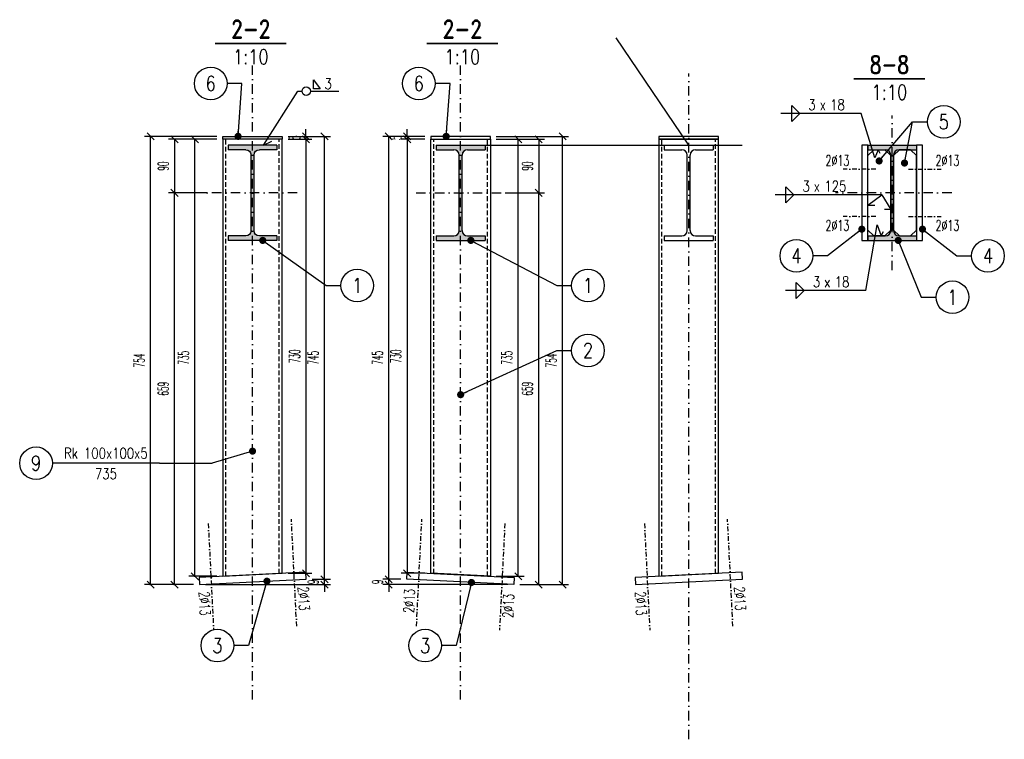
# Model space of a CAD drawing. Header units: millimetres. Extents: x -228255 to 14536, y -140109 to 119945.
# Tile 40 of 123: x -187638 to -185982, y 59141 to 60351. Entities that reach past the tile are written whole.
import ezdxf
from ezdxf.enums import TextEntityAlignment as Align

# ---------------------------------------------------------------- set-up
doc = ezdxf.new("R2010")
doc.units = ezdxf.units.MM
doc.header["$LTSCALE"] = 2.5
for name, pattern in [('DASHDOT', [25.4, 12.7, -6.35, 0, -6.35]), ('DASHDOT2', [12.7, 6.35, -3.175, 0, -3.175]), ('DASHED2', [9.524999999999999, 6.35, -3.175])]:
    doc.linetypes.add(name, pattern=pattern)
for name, color, linetype in [('Gruba', 6, 'Continuous'), ('Laczniki', 30, 'Continuous'), ('Opisy_stal', 7, 'Continuous'), ('Osie', 134, 'DASHDOT'), ('Osie_laczniki', 157, 'DASHDOT2'), ('Osie_stal', 221, 'DASHDOT2'), ('stal', 4, 'Continuous'), ('Stal_nw', 181, 'DASHED2'), ('Stal_przekroj', 1, 'Continuous'), ('Tekst', 31, 'Continuous'), ('Wymiary', 86, 'Continuous')]:
    doc.layers.add(name, color=color, linetype=linetype)
doc.styles.get("Standard").update_dxf_attribs({"font": 'romans.shx', "width": 0.65})
doc.styles.add('style1', font='romand.shx', dxfattribs={"width": 0.8})
doc.styles.add('style3', font='romans.shx', dxfattribs={"width": 0.5})
doc.dimstyles.new('Skala_10', dxfattribs={"dimtxt": 18, "dimasz": 12, "dimexe": 10, "dimexo": 10, "dimgap": 10, "dimtad": 1, "dimdec": 0, "dimdsep": 46, "dimtxsty": 'style3', "dimblk": 'OBLIQUE', "dimcen": 0, "dimdle": 1, "dimclrd": 256, "dimclre": 256, "dimclrt": 31, "dimadec": 1, "dimazin": 0, "dimtfac": 1, "dimtdec": 0, "dimtix": 1, "dimtmove": 2, "dimatfit": 0, "dimldrblk": 'DOT', "dimfxl": 1, "dimtolj": 1, "dimtzin": 0, "dimlwd": -1, "dimlwe": -1, "dimarcsym": 0})
doc.dimstyles.new('Skala_10$7', dxfattribs={"dimscale": 0, "dimtxt": 18, "dimasz": 12, "dimexe": 10, "dimexo": 15, "dimgap": 5, "dimtad": 1, "dimdec": 0, "dimrnd": 0.5, "dimzin": 9, "dimdsep": 46, "dimtxsty": 'Standard', "dimblk1": 'OBLIQUE', "dimblk2": 'OBLIQUE', "dimsah": 1, "dimcen": 10, "dimdle": 10, "dimclrt": 31, "dimadec": 0, "dimazin": 0, "dimtfac": 1, "dimtdec": 0, "dimtmove": 2, "dimatfit": 3, "dimldrblk": 'DOT', "dimfxl": 1, "dimtolj": 1, "dimtzin": 9, "dimarcsym": 0})

# ---------------------------------------------------------------- blocks, each defined once
blk = doc.blocks.new('I160PE')
for p, q in [((-41, 160), (41, 160)), ((-41, 160), (-41, 152.6)), ((-41, 152.6), (-11.5, 152.6)), ((11.5, 152.6), (41, 152.6)), ((41, 160), (41, 152.6)), ((-2.5, 16.4), (-2.5, 143.6)), ((2.5, 16.4), (2.5, 143.6)), ((-41, 7.4), (-11.5, 7.399999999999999)), ((-41, 7.4), (-41, 0)), ((-41, 0), (41, 0)), ((11.5, 7.399999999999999), (41, 7.4)), ((41, 7.4), (41, 0))]:
    blk.add_line(p, q)
for centre, start, end in [((-11.5, 143.6), 0, 90), ((11.5, 143.6), 90, 180), ((-11.5, 16.4), 270, 0), ((11.5, 16.4), 180, 270)]:
    blk.add_arc(centre, 9, start, end)
blk = doc.blocks.new('Pach_obwod_prawa')
at = {"color": 7}
for p, q in [((26.23679999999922, 4.320000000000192), (26.23679999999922, 19.44000000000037)), ((26.23679999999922, 19.44000000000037), (37.75680000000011, 4.320000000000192)), ((0, 2.842170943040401e-14), (7.200000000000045, 2.842170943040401e-14)), ((21.59999999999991, 2.842170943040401e-14), (69.11999999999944, 2.842170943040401e-14)), ((37.75680000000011, 4.320000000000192), (26.23679999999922, 4.320000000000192))]:
    blk.add_line(p, q, dxfattribs=at)
blk.add_circle((14.39999999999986, 2.842170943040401e-14), 7.2, dxfattribs=at)
at = {"color": 31, "width": 0.8}
blk.add_attdef('A', (44.95680000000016, 3.600000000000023), '', height=18, dxfattribs=at)
blk = doc.blocks.new('_Oblique')
at = {"color": 0, "linetype": 'ByBlock', "lineweight": -2}
blk.add_line((-0.5, -0.5), (0.5, 0.5), dxfattribs=at)
blk = doc.blocks.new('Elem_lewy')
at = {"color": 7}
blk.add_line((-2.273736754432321e-13, 5.684341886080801e-14), (-25.00000000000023, 8.526512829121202e-14), dxfattribs=at)
blk.add_circle((-52.50000000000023, 5.684341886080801e-14), 27.5, dxfattribs=at)
at = {"color": 31, "width": 0.8}
blk.add_attdef('22', text='', height=25, dxfattribs=at).set_placement((-52.50000000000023, 5.684341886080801e-14), align=Align.MIDDLE)
blk = doc.blocks.new('Elem_prawy')
at = {"color": 7}
blk.add_line((0, -5.684341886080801e-14), (25, -2.842170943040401e-14), dxfattribs=at)
blk.add_circle((52.5, -5.684341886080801e-14), 27.5, dxfattribs=at)
at = {"color": 31, "width": 0.8}
blk.add_attdef('22', text='', height=25, dxfattribs=at).set_placement((52.5, -5.684341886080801e-14), align=Align.MIDDLE)
blk = doc.blocks.new('*D1159')
at = {"layer": 'Defpoints', "color": 0, "ltscale": 0.5, "transparency": 16777216}
for p in [(-187336.0741650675, 59401.04503669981), (-187156.2987440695, 59410.03380774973), (-187125.8369486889, 59410.03380774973)]:
    blk.add_point(p, dxfattribs=at)
at = {"layer": 'Wymiary', "ltscale": 0.5, "transparency": 16777216}
for p, q in [((-187125.8369486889, 59410.03380774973), (-187125.8369486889, 59422.03380774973)), ((-187326.0741650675, 59401.04503669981), (-187115.8369486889, 59401.04503669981)), ((-187146.2987440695, 59410.03380774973), (-187115.8369486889, 59410.03380774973)), ((-187125.8369486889, 59401.04503669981), (-187125.8369486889, 59410.03380774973)), ((-187125.8369486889, 59401.04503669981), (-187125.8369486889, 59389.04503669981))]:
    blk.add_line(p, q, dxfattribs=at)
at = {"layer": 'Wymiary', "ltscale": 0.5, "transparency": 16777216, "xscale": 12, "yscale": 12, "zscale": 12}
for p, rotation in [((-187125.8369486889, 59410.03380774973), 270), ((-187125.8369486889, 59401.04503669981), 90)]:
    blk.add_blockref('_Oblique', p, dxfattribs=dict(at, rotation=rotation))
at = {"layer": 'Wymiary', "color": 31, "ltscale": 0.5, "transparency": 16777216, "insert": (-187144.8369486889, 59405.53942222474), "char_height": 18, "attachment_point": 5, "rotation": 90, "style": 'style3'}
blk.add_mtext('\\A1;9', dxfattribs=at)
blk = doc.blocks.new('_Dot')
at = {"color": 0, "linetype": 'ByBlock', "lineweight": -2}
blk.add_line((-0.5, 0), (-1, 0), dxfattribs=at)
at = {"color": 0, "linetype": 'ByBlock', "const_width": 0.5}
blk.add_lwpolyline([(-0.25, 0, 1), (0.25, 0, 1)], format="xyb", close=True, dxfattribs=at)
blk = doc.blocks.new('*D1160')
at = {"layer": 'Defpoints', "color": 0, "ltscale": 0.5, "transparency": 16777216}
for p in [(-187196.7857059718, 60155.05930360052), (-187125.8369486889, 60155.05930360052), (-187156.2987440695, 59410.03380774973)]:
    blk.add_point(p, dxfattribs=at)
at = {"layer": 'Wymiary', "ltscale": 0.5, "transparency": 16777216}
for p, q in [((-187186.7857059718, 60155.05930360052), (-187115.8369486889, 60155.05930360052)), ((-187125.8369486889, 59409.03380774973), (-187125.8369486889, 60156.05930360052)), ((-187146.2987440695, 59410.03380774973), (-187115.8369486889, 59410.03380774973))]:
    blk.add_line(p, q, dxfattribs=at)
at = {"layer": 'Wymiary', "ltscale": 0.5, "transparency": 16777216, "xscale": 12, "yscale": 12, "zscale": 12}
for p, rotation in [((-187125.8369486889, 60155.05930360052), 90), ((-187125.8369486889, 59410.03380774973), 270)]:
    blk.add_blockref('_Oblique', p, dxfattribs=dict(at, rotation=rotation))
at = {"layer": 'Wymiary', "color": 31, "ltscale": 0.5, "transparency": 16777216, "insert": (-187144.8369486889, 59782.54655567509), "char_height": 18, "attachment_point": 5, "rotation": 90, "style": 'style3'}
blk.add_mtext('\\A1;745', dxfattribs=at)
blk = doc.blocks.new('*D1161')
at = {"layer": 'Defpoints', "color": 0, "ltscale": 0.5, "transparency": 16777216}
for p in [(-187196.7857059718, 60150.05930360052), (-187196.7857059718, 59420.02445029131), (-187156.9060312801, 59420.02445029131)]:
    blk.add_point(p, dxfattribs=at)
at = {"layer": 'Wymiary', "ltscale": 0.5, "transparency": 16777216}
for p, q in [((-187186.7857059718, 60150.05930360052), (-187146.9060312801, 60150.05930360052)), ((-187156.9060312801, 60151.05930360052), (-187156.9060312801, 59419.02445029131)), ((-187186.7857059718, 59420.02445029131), (-187146.9060312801, 59420.02445029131))]:
    blk.add_line(p, q, dxfattribs=at)
at = {"layer": 'Wymiary', "ltscale": 0.5, "transparency": 16777216, "xscale": 12, "yscale": 12, "zscale": 12}
for p, rotation in [((-187156.9060312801, 60150.05930360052), 90), ((-187156.9060312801, 59420.02445029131), 270)]:
    blk.add_blockref('_Oblique', p, dxfattribs=dict(at, rotation=rotation))
at = {"layer": 'Wymiary', "color": 31, "ltscale": 0.5, "transparency": 16777216, "insert": (-187175.9060312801, 59785.04187694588), "char_height": 18, "attachment_point": 5, "rotation": 90, "style": 'style3'}
blk.add_mtext('\\A1;730', dxfattribs=at)
blk = doc.blocks.new('*D1162')
at = {"layer": 'Defpoints', "color": 0, "ltscale": 0.5, "transparency": 16777216}
for p in [(-187343.7129257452, 60150.05930360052), (-187296.7857059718, 60150.05930360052), (-187296.7857059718, 59415.02445029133)]:
    blk.add_point(p, dxfattribs=at)
at = {"layer": 'Wymiary', "ltscale": 0.5, "transparency": 16777216}
for p, q in [((-187306.7857059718, 60150.05930360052), (-187353.7129257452, 60150.05930360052)), ((-187343.7129257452, 59414.02445029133), (-187343.7129257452, 60151.05930360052)), ((-187306.7857059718, 59415.02445029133), (-187353.7129257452, 59415.02445029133))]:
    blk.add_line(p, q, dxfattribs=at)
at = {"layer": 'Wymiary', "ltscale": 0.5, "transparency": 16777216, "xscale": 12, "yscale": 12, "zscale": 12}
for p, rotation in [((-187343.7129257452, 60150.05930360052), 90), ((-187343.7129257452, 59415.02445029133), 270)]:
    blk.add_blockref('_Oblique', p, dxfattribs=dict(at, rotation=rotation))
at = {"layer": 'Wymiary', "color": 31, "ltscale": 0.5, "transparency": 16777216, "insert": (-187362.7129257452, 59782.54187694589), "char_height": 18, "attachment_point": 5, "rotation": 90, "style": 'style3'}
blk.add_mtext('\\A1;735', dxfattribs=at)
blk = doc.blocks.new('*D1163')
at = {"layer": 'Defpoints', "color": 0, "ltscale": 0.5, "transparency": 16777216}
for p in [(-187196.7857059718, 60155.05930360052), (-187196.7857059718, 60150.05930360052), (-187156.9060312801, 60150.05930360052)]:
    blk.add_point(p, dxfattribs=at)
at = {"layer": 'Wymiary', "ltscale": 0.5, "transparency": 16777216}
for p, q in [((-187156.9060312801, 60155.05930360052), (-187156.9060312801, 60167.05930360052)), ((-187186.7857059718, 60155.05930360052), (-187146.9060312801, 60155.05930360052)), ((-187186.7857059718, 60150.05930360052), (-187146.9060312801, 60150.05930360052)), ((-187156.9060312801, 60155.05930360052), (-187156.9060312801, 60150.05930360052)), ((-187156.9060312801, 60150.05930360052), (-187156.9060312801, 60138.05930360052))]:
    blk.add_line(p, q, dxfattribs=at)
at = {"layer": 'Wymiary', "ltscale": 0.5, "transparency": 16777216, "xscale": 12, "yscale": 12, "zscale": 12}
for p, rotation in [((-187156.9060312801, 60155.05930360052), 270), ((-187156.9060312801, 60150.05930360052), 90)]:
    blk.add_blockref('_Oblique', p, dxfattribs=dict(at, rotation=rotation))
at = {"layer": 'Wymiary', "color": 31, "ltscale": 0.5, "transparency": 16777216, "insert": (-187175.9060312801, 60152.55930360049), "char_height": 18, "attachment_point": 5, "rotation": 90, "style": 'style3'}
blk.add_mtext('\\A1;5', dxfattribs=at)
blk = doc.blocks.new('*D1164')
at = {"layer": 'Defpoints', "color": 0, "ltscale": 0.5, "transparency": 16777216}
for p in [(-187418.2352139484, 60155.05930360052), (-187296.7857059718, 60155.05930360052), (-187336.0741650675, 59401.04503669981)]:
    blk.add_point(p, dxfattribs=at)
at = {"layer": 'Wymiary', "ltscale": 0.5, "transparency": 16777216}
for p, q in [((-187306.7857059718, 60155.05930360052), (-187428.2352139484, 60155.05930360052)), ((-187418.2352139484, 59400.04503669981), (-187418.2352139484, 60156.05930360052)), ((-187346.0741650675, 59401.04503669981), (-187428.2352139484, 59401.04503669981))]:
    blk.add_line(p, q, dxfattribs=at)
at = {"layer": 'Wymiary', "ltscale": 0.5, "transparency": 16777216, "xscale": 12, "yscale": 12, "zscale": 12}
for p, rotation in [((-187418.2352139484, 60155.05930360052), 90), ((-187418.2352139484, 59401.04503669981), 270)]:
    blk.add_blockref('_Oblique', p, dxfattribs=dict(at, rotation=rotation))
at = {"layer": 'Wymiary', "color": 31, "ltscale": 0.5, "transparency": 16777216, "insert": (-187437.2352139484, 59778.05217015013), "char_height": 18, "attachment_point": 5, "rotation": 90, "style": 'style3'}
blk.add_mtext('\\A1;754', dxfattribs=at)
blk = doc.blocks.new('*D1175')
at = {"layer": 'Defpoints', "color": 0, "ltscale": 0.5, "transparency": 16777216}
for p in [(-187378.0143100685, 60060.05930360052), (-187356.7857059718, 60060.05930360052), (-187336.0741650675, 59401.04503669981)]:
    blk.add_point(p, dxfattribs=at)
at = {"layer": 'Wymiary', "ltscale": 0.5, "transparency": 16777216}
for p, q in [((-187378.0143100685, 59400.04503669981), (-187378.0143100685, 60061.05930360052)), ((-187366.7857059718, 60060.05930360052), (-187388.0143100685, 60060.05930360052)), ((-187346.0741650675, 59401.04503669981), (-187388.0143100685, 59401.04503669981))]:
    blk.add_line(p, q, dxfattribs=at)
at = {"layer": 'Wymiary', "ltscale": 0.5, "transparency": 16777216, "xscale": 12, "yscale": 12, "zscale": 12}
for p, rotation in [((-187378.0143100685, 60060.05930360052), 90), ((-187378.0143100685, 59401.04503669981), 270)]:
    blk.add_blockref('_Oblique', p, dxfattribs=dict(at, rotation=rotation))
at = {"layer": 'Wymiary', "color": 31, "ltscale": 0.5, "transparency": 16777216, "insert": (-187397.0143100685, 59730.55217015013), "char_height": 18, "attachment_point": 5, "rotation": 90, "style": 'style3'}
blk.add_mtext('\\A1;659', dxfattribs=at)
blk = doc.blocks.new('*D1177')
at = {"layer": 'Defpoints', "color": 0, "ltscale": 0.5, "transparency": 16777216}
for p in [(-187296.7857059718, 60150.05930360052), (-187378.0143100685, 60060.05930360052), (-187313.5802252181, 60060.05930360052)]:
    blk.add_point(p, dxfattribs=at)
at = {"layer": 'Wymiary', "ltscale": 0.5, "transparency": 16777216}
for p, q in [((-187306.7857059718, 60150.05930360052), (-187388.0143100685, 60150.05930360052)), ((-187378.0143100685, 60151.05930360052), (-187378.0143100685, 60059.05930360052)), ((-187323.5802252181, 60060.05930360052), (-187388.0143100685, 60060.05930360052))]:
    blk.add_line(p, q, dxfattribs=at)
at = {"layer": 'Wymiary', "ltscale": 0.5, "transparency": 16777216, "xscale": 12, "yscale": 12, "zscale": 12}
for p, rotation in [((-187378.0143100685, 60150.05930360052), 90), ((-187378.0143100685, 60060.05930360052), 270)]:
    blk.add_blockref('_Oblique', p, dxfattribs=dict(at, rotation=rotation))
at = {"layer": 'Wymiary', "color": 31, "ltscale": 0.5, "transparency": 16777216, "insert": (-187397.0143100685, 60105.05930360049), "char_height": 18, "attachment_point": 5, "rotation": 90, "style": 'style3'}
blk.add_mtext('\\A1;90', dxfattribs=at)
blk = doc.blocks.new('*D1182')
at = {"layer": 'Defpoints', "color": 0, "ltscale": 0.5, "transparency": 16777216}
for p in [(-187017.7344632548, 59410.03380774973), (-186987.2726678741, 59410.03380774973), (-186807.4972468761, 59401.04503669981)]:
    blk.add_point(p, dxfattribs=at)
at = {"layer": 'Wymiary', "ltscale": 0.5, "transparency": 16777216}
for p, q in [((-187017.7344632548, 59410.03380774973), (-187017.7344632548, 59422.03380774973)), ((-186997.2726678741, 59410.03380774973), (-187027.7344632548, 59410.03380774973)), ((-186817.4972468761, 59401.04503669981), (-187027.7344632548, 59401.04503669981)), ((-187017.7344632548, 59401.04503669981), (-187017.7344632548, 59410.03380774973)), ((-187017.7344632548, 59401.04503669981), (-187017.7344632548, 59389.04503669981))]:
    blk.add_line(p, q, dxfattribs=at)
at = {"layer": 'Wymiary', "ltscale": 0.5, "transparency": 16777216, "xscale": 12, "yscale": 12, "zscale": 12}
for p, rotation in [((-187017.7344632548, 59410.03380774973), 270), ((-187017.7344632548, 59401.04503669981), 90)]:
    blk.add_blockref('_Oblique', p, dxfattribs=dict(at, rotation=rotation))
at = {"layer": 'Wymiary', "color": 31, "ltscale": 0.5, "transparency": 16777216, "insert": (-187036.7344632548, 59405.53942222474), "char_height": 18, "attachment_point": 5, "rotation": 90, "style": 'style3'}
blk.add_mtext('\\A1;9', dxfattribs=at)
blk = doc.blocks.new('*D1183')
at = {"layer": 'Defpoints', "color": 0, "ltscale": 0.5, "transparency": 16777216}
for p in [(-187017.7344632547, 60155.05930360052), (-186946.7857059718, 60155.05930360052), (-186987.2726678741, 59410.03380774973)]:
    blk.add_point(p, dxfattribs=at)
at = {"layer": 'Wymiary', "ltscale": 0.5, "transparency": 16777216}
for p, q in [((-186956.7857059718, 60155.05930360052), (-187027.7344632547, 60155.05930360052)), ((-187017.7344632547, 59409.03380774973), (-187017.7344632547, 60156.05930360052)), ((-186997.2726678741, 59410.03380774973), (-187027.7344632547, 59410.03380774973))]:
    blk.add_line(p, q, dxfattribs=at)
at = {"layer": 'Wymiary', "ltscale": 0.5, "transparency": 16777216, "xscale": 12, "yscale": 12, "zscale": 12}
for p, rotation in [((-187017.7344632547, 60155.05930360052), 90), ((-187017.7344632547, 59410.03380774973), 270)]:
    blk.add_blockref('_Oblique', p, dxfattribs=dict(at, rotation=rotation))
at = {"layer": 'Wymiary', "color": 31, "ltscale": 0.5, "transparency": 16777216, "insert": (-187036.7344632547, 59782.54655567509), "char_height": 18, "attachment_point": 5, "rotation": 90, "style": 'style3'}
blk.add_mtext('\\A1;745', dxfattribs=at)
blk = doc.blocks.new('*D1184')
at = {"layer": 'Defpoints', "color": 0, "ltscale": 0.5, "transparency": 16777216}
for p in [(-186946.7857059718, 60150.05930360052), (-186986.6653806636, 59420.02445029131), (-186946.7857059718, 59420.02445029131)]:
    blk.add_point(p, dxfattribs=at)
at = {"layer": 'Wymiary', "ltscale": 0.5, "transparency": 16777216}
for p, q in [((-186956.7857059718, 60150.05930360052), (-186996.6653806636, 60150.05930360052)), ((-186986.6653806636, 60151.05930360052), (-186986.6653806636, 59419.02445029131)), ((-186956.7857059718, 59420.02445029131), (-186996.6653806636, 59420.02445029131))]:
    blk.add_line(p, q, dxfattribs=at)
at = {"layer": 'Wymiary', "ltscale": 0.5, "transparency": 16777216, "xscale": 12, "yscale": 12, "zscale": 12}
for p, rotation in [((-186986.6653806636, 60150.05930360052), 90), ((-186986.6653806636, 59420.02445029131), 270)]:
    blk.add_blockref('_Oblique', p, dxfattribs=dict(at, rotation=rotation))
at = {"layer": 'Wymiary', "color": 31, "ltscale": 0.5, "transparency": 16777216, "insert": (-187005.6653806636, 59785.04187694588), "char_height": 18, "attachment_point": 5, "rotation": 90, "style": 'style3'}
blk.add_mtext('\\A1;730', dxfattribs=at)
blk = doc.blocks.new('*D1185')
at = {"layer": 'Defpoints', "color": 0, "ltscale": 0.5, "transparency": 16777216}
for p in [(-186846.7857059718, 60150.05930360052), (-186799.8584861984, 60150.05930360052), (-186846.7857059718, 59415.02445029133)]:
    blk.add_point(p, dxfattribs=at)
at = {"layer": 'Wymiary', "ltscale": 0.5, "transparency": 16777216}
for p, q in [((-186836.7857059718, 60150.05930360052), (-186789.8584861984, 60150.05930360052)), ((-186799.8584861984, 59414.02445029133), (-186799.8584861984, 60151.05930360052)), ((-186836.7857059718, 59415.02445029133), (-186789.8584861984, 59415.02445029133))]:
    blk.add_line(p, q, dxfattribs=at)
at = {"layer": 'Wymiary', "ltscale": 0.5, "transparency": 16777216, "xscale": 12, "yscale": 12, "zscale": 12}
for p, rotation in [((-186799.8584861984, 60150.05930360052), 90), ((-186799.8584861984, 59415.02445029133), 270)]:
    blk.add_blockref('_Oblique', p, dxfattribs=dict(at, rotation=rotation))
at = {"layer": 'Wymiary', "color": 31, "ltscale": 0.5, "transparency": 16777216, "insert": (-186818.8584861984, 59782.54187694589), "char_height": 18, "attachment_point": 5, "rotation": 90, "style": 'style3'}
blk.add_mtext('\\A1;735', dxfattribs=at)
blk = doc.blocks.new('*D1186')
at = {"layer": 'Defpoints', "color": 0, "ltscale": 0.5, "transparency": 16777216}
for p in [(-186986.6653806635, 60150.05930360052), (-186946.7857059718, 60155.05930360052), (-186946.7857059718, 60150.05930360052)]:
    blk.add_point(p, dxfattribs=at)
at = {"layer": 'Wymiary', "ltscale": 0.5, "transparency": 16777216}
for p, q in [((-186986.6653806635, 60155.05930360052), (-186986.6653806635, 60167.05930360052)), ((-186956.7857059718, 60155.05930360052), (-186996.6653806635, 60155.05930360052)), ((-186956.7857059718, 60150.05930360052), (-186996.6653806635, 60150.05930360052)), ((-186986.6653806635, 60155.05930360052), (-186986.6653806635, 60150.05930360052)), ((-186986.6653806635, 60150.05930360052), (-186986.6653806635, 60138.05930360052))]:
    blk.add_line(p, q, dxfattribs=at)
at = {"layer": 'Wymiary', "ltscale": 0.5, "transparency": 16777216, "xscale": 12, "yscale": 12, "zscale": 12}
for p, rotation in [((-186986.6653806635, 60155.05930360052), 270), ((-186986.6653806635, 60150.05930360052), 90)]:
    blk.add_blockref('_Oblique', p, dxfattribs=dict(at, rotation=rotation))
at = {"layer": 'Wymiary', "color": 31, "ltscale": 0.5, "transparency": 16777216, "insert": (-187005.6653806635, 60152.55930360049), "char_height": 18, "attachment_point": 5, "rotation": 90, "style": 'style3'}
blk.add_mtext('\\A1;5', dxfattribs=at)
blk = doc.blocks.new('*D1187')
at = {"layer": 'Defpoints', "color": 0, "ltscale": 0.5, "transparency": 16777216}
for p in [(-186846.7857059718, 60155.05930360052), (-186725.3361979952, 60155.05930360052), (-186807.4972468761, 59401.04503669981)]:
    blk.add_point(p, dxfattribs=at)
at = {"layer": 'Wymiary', "ltscale": 0.5, "transparency": 16777216}
for p, q in [((-186836.7857059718, 60155.05930360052), (-186715.3361979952, 60155.05930360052)), ((-186725.3361979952, 59400.04503669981), (-186725.3361979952, 60156.05930360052)), ((-186797.4972468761, 59401.04503669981), (-186715.3361979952, 59401.04503669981))]:
    blk.add_line(p, q, dxfattribs=at)
at = {"layer": 'Wymiary', "ltscale": 0.5, "transparency": 16777216, "xscale": 12, "yscale": 12, "zscale": 12}
for p, rotation in [((-186725.3361979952, 60155.05930360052), 90), ((-186725.3361979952, 59401.04503669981), 270)]:
    blk.add_blockref('_Oblique', p, dxfattribs=dict(at, rotation=rotation))
at = {"layer": 'Wymiary', "color": 31, "ltscale": 0.5, "transparency": 16777216, "insert": (-186744.3361979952, 59778.05217015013), "char_height": 18, "attachment_point": 5, "rotation": 90, "style": 'style3'}
blk.add_mtext('\\A1;754', dxfattribs=at)
blk = doc.blocks.new('*D1188')
at = {"layer": 'Defpoints', "color": 0, "ltscale": 0.5, "transparency": 16777216}
for p in [(-186786.7857059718, 60060.05930360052), (-186765.5571018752, 60060.05930360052), (-186807.4972468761, 59401.04503669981)]:
    blk.add_point(p, dxfattribs=at)
at = {"layer": 'Wymiary', "ltscale": 0.5, "transparency": 16777216}
for p, q in [((-186765.5571018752, 59400.04503669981), (-186765.5571018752, 60061.05930360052)), ((-186776.7857059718, 60060.05930360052), (-186755.5571018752, 60060.05930360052)), ((-186797.4972468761, 59401.04503669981), (-186755.5571018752, 59401.04503669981))]:
    blk.add_line(p, q, dxfattribs=at)
at = {"layer": 'Wymiary', "ltscale": 0.5, "transparency": 16777216, "xscale": 12, "yscale": 12, "zscale": 12}
for p, rotation in [((-186765.5571018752, 60060.05930360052), 90), ((-186765.5571018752, 59401.04503669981), 270)]:
    blk.add_blockref('_Oblique', p, dxfattribs=dict(at, rotation=rotation))
at = {"layer": 'Wymiary', "color": 31, "ltscale": 0.5, "transparency": 16777216, "insert": (-186784.5571018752, 59730.55217015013), "char_height": 18, "attachment_point": 5, "rotation": 90, "style": 'style3'}
blk.add_mtext('\\A1;659', dxfattribs=at)
blk = doc.blocks.new('*D1189')
at = {"layer": 'Defpoints', "color": 0, "ltscale": 0.5, "transparency": 16777216}
for p in [(-186846.7857059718, 60150.05930360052), (-186829.9911867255, 60060.05930360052), (-186765.5571018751, 60060.05930360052)]:
    blk.add_point(p, dxfattribs=at)
at = {"layer": 'Wymiary', "ltscale": 0.5, "transparency": 16777216}
for p, q in [((-186836.7857059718, 60150.05930360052), (-186755.5571018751, 60150.05930360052)), ((-186765.5571018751, 60151.05930360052), (-186765.5571018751, 60059.05930360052)), ((-186819.9911867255, 60060.05930360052), (-186755.5571018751, 60060.05930360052))]:
    blk.add_line(p, q, dxfattribs=at)
at = {"layer": 'Wymiary', "ltscale": 0.5, "transparency": 16777216, "xscale": 12, "yscale": 12, "zscale": 12}
for p, rotation in [((-186765.5571018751, 60150.05930360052), 90), ((-186765.5571018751, 60060.05930360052), 270)]:
    blk.add_blockref('_Oblique', p, dxfattribs=dict(at, rotation=rotation))
at = {"layer": 'Wymiary', "color": 31, "ltscale": 0.5, "transparency": 16777216, "insert": (-186784.5571018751, 60105.05930360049), "char_height": 18, "attachment_point": 5, "rotation": 90, "style": 'style3'}
blk.add_mtext('\\A1;90', dxfattribs=at)
blk = doc.blocks.new('Op_el_lewy')
at = {"color": 7}
blk.add_line((0, 8.526512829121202e-14), (-180, 8.526512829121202e-14), dxfattribs=at)
blk.add_circle((-207.5, 8.526512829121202e-14), 27.5, dxfattribs=at)
at = {"color": 31, "width": 0.8}
for tag, p in [('ZK_120X120X5', (-90, 7.874999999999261)), ('1000', (-90, -26.64899999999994))]:
    blk.add_attdef(tag, text='', height=18, dxfattribs=at).set_placement(p, align=Align.CENTER)
blk.add_attdef('22', text='', height=25, dxfattribs=at).set_placement((-207.5, 8.526512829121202e-14), align=Align.MIDDLE)
blk = doc.blocks.new('Pach_obustr_lewa')
at = {"color": 7}
for p, q in [((0, 0), (-134.9999999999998, 0)), ((-116.9999999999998, -13.5), (-116.9999999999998, 13.5)), ((-116.9999999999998, 13.5), (-103.5000000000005, 1.591615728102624e-12)), ((-116.9999999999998, -13.50000000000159), (-103.5000000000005, 7.958078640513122e-13))]:
    blk.add_line(p, q, dxfattribs=at)
at = {"color": 31, "width": 0.8}
blk.add_text('x', height=18, dxfattribs=at).set_placement((-70.04479752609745, 5.610461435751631))
blk.add_attdef('AA', text='', height=18, dxfattribs=at).set_placement((-76.7791431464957, 5.610461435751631), align=Align.RIGHT)
blk.add_attdef('LLLL', (-52.29250789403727, 5.610365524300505), '', height=18, dxfattribs=at)

msp = doc.modelspace()

# ---------------------------------------------------------------- hatches: boundary and pattern name
at = {"layer": 'Stal_przekroj', "ltscale": 0.5}
h = msp.add_hatch(color=256, dxfattribs=at)
h.dxf.hatch_style = 1
h.paths.add_polyline_path([(-187205.7857059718, 60140.05930360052), (-187287.7857059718, 60140.05930360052), (-187287.7857059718, 60132.65930360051), (-187258.2857059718, 60132.65930360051, -0.4142135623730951), (-187249.2857059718, 60123.65930360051), (-187249.2857059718, 59996.45930360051, -0.4142135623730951), (-187258.2857059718, 59987.45930360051), (-187287.7857059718, 59987.45930360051), (-187287.7857059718, 59980.05930360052), (-187205.7857059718, 59980.05930360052), (-187205.7857059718, 59987.45930360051), (-187235.2857059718, 59987.45930360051, -0.4142135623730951), (-187244.2857059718, 59996.45930360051), (-187244.2857059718, 60123.65930360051, -0.4142135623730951), (-187235.2857059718, 60132.65930360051), (-187205.7857059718, 60132.65930360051)])
h = msp.add_hatch(color=256, dxfattribs=at)
h.dxf.hatch_style = 1
h.paths.add_polyline_path([(-186937.7857059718, 60140.05930360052), (-186855.7857059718, 60140.05930360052), (-186855.7857059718, 60132.65930360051), (-186885.2857059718, 60132.65930360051, 0.4142135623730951), (-186894.2857059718, 60123.65930360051), (-186894.2857059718, 59996.45930360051, 0.4142135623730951), (-186885.2857059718, 59987.45930360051), (-186855.7857059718, 59987.45930360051), (-186855.7857059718, 59980.05930360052), (-186937.7857059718, 59980.05930360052), (-186937.7857059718, 59987.45930360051), (-186908.2857059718, 59987.45930360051, 0.4142135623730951), (-186899.2857059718, 59996.45930360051), (-186899.2857059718, 60123.65930360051, 0.4142135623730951), (-186908.2857059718, 60132.65930360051), (-186937.7857059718, 60132.65930360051)])
h = msp.add_hatch(color=256, dxfattribs=at)
h.dxf.hatch_style = 1
edge = h.paths.add_edge_path()
edge.add_line((-186130.0518371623, 60140.05930360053), (-186212.0518371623, 60140.05930360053))
edge.add_line((-186212.0518371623, 60140.05930360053), (-186212.0518371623, 60132.65930360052))
edge.add_line((-186212.0518371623, 60132.65930360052), (-186182.5518371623, 60132.65930360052))
edge.add_arc((-186182.5518371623, 60123.65930360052), 9, 0, 90, ccw=False)
edge.add_line((-186173.5518371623, 60123.65930360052), (-186173.5518371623, 59996.45930360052))
edge.add_arc((-186182.5518371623, 59996.45930360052), 9, -90, 0, ccw=False)
edge.add_line((-186182.5518371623, 59987.45930360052), (-186212.0518371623, 59987.45930360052))
edge.add_line((-186212.0518371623, 59987.45930360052), (-186212.0518371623, 59980.05930360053))
edge.add_line((-186212.0518371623, 59980.05930360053), (-186130.0518371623, 59980.05930360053))
edge.add_line((-186130.0518371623, 59980.05930360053), (-186130.0518371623, 59987.45930360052))
edge.add_line((-186130.0518371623, 59987.45930360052), (-186159.5518371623, 59987.45930360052))
edge.add_arc((-186159.5518371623, 59996.45930360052), 9, 180, 270, ccw=False)
edge.add_line((-186168.5518371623, 59996.45930360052), (-186168.5518371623, 60123.65930360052))
edge.add_line((-186168.5518371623, 60123.65930360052), (-186159.5518371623, 60132.65930360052))
edge.add_line((-186159.5518371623, 60132.65930360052), (-186130.0518371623, 60132.65930360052))
edge.add_line((-186130.0518371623, 60132.65930360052), (-186130.0518371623, 60140.05930360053))

# ---------------------------------------------------------------- linework, layer by layer
at = {"layer": 'Gruba', "const_width": 3}
for points in [[(-187309.6724839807, 60311.421021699), (-187189.6724839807, 60311.421021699)], [(-186833.8989279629, 60311.421021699), (-186953.8989279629, 60311.421021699)], [(-186235.7122445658, 60251.77106011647), (-186115.7122445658, 60251.77106011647)]]:
    msp.add_lwpolyline(points, dxfattribs=at)
at = {"layer": 'Laczniki', "ltscale": 0.5}
msp.add_line((-186896.7857059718, 60140.05930360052), (-186423.4549356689, 60140.05930360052), dxfattribs=at)
at = {"layer": 'Opisy_stal', "ltscale": 0.5}
for p, q in [((-187228.1428301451, 60140.05930360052), (-187170.758257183, 60230.9033167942)), ((-186199.9840819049, 60119.15529536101), (-186223.0470225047, 60193.64115296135)), ((-187228.1428301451, 60140.05930360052), (-187214.1978734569, 60146.90611844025)), ((-186194.4051654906, 60132.65930360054), (-186199.9840819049, 60119.15529536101)), ((-186194.4051654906, 60132.65930360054), (-186191.9439716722, 60127.02179342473)), ((-186188.1728766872, 60056.62428026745), (-186232.7615967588, 60056.62428026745)), ((-186212.0518371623, 60039.54320364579), (-186188.1728766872, 60056.62428026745)), ((-186188.1728766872, 60056.62428026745), (-186173.5518371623, 60032.22247971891)), ((-186212.0518371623, 60039.54320364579), (-186200.0503660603, 60039.54320364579)), ((-186173.5518371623, 60032.22247971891), (-186183.6750232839, 60032.22247971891)), ((-186215.2720488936, 59895.80283461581), (-186196.0322836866, 60006.50788104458)), ((-186196.0322836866, 60006.50788104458), (-186189.3967662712, 59987.45930360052)), ((-186189.3967662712, 59987.45930360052), (-186185.8789714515, 59994.76289512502)), ((-187403.3653892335, 59605.15085936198), (-187314.4654421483, 59605.15085936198))]:
    msp.add_line(p, q, dxfattribs=at)
at = {"layer": 'Osie', "ltscale": 0.5}
for p, q in [((-187246.7857059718, 59207.5824255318), (-187246.7857059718, 60280.0593036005)), ((-186896.7857059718, 59207.5824255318), (-186896.7857059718, 60280.0593036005)), ((-186513.2332478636, 59140.77445029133), (-186513.2332478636, 60260.92151627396)), ((-186171.0518371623, 59930.05930360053), (-186171.0518371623, 60190.05930360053)), ((-187171.7857059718, 60060.05930360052), (-187356.7857059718, 60060.05930360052)), ((-186971.7857059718, 60060.05930360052), (-186786.7857059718, 60060.05930360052)), ((-186070.8139442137, 60060.05930360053), (-186266.2897301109, 60060.05930360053))]:
    msp.add_line(p, q, dxfattribs=at)
at = {"layer": 'Osie_laczniki', "ltscale": 0.5}
for p, q in [((-186198.6257482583, 60100.05930360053), (-186253.5890253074, 60100.05930360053)), ((-186143.4779260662, 60100.05930360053), (-186088.5146490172, 60100.05930360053)), ((-186198.6257482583, 60020.05930360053), (-186253.5890253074, 60020.05930360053)), ((-186143.4779260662, 60020.05930360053), (-186088.5146490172, 60020.05930360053)), ((-187321.1927552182, 59503.91652760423), (-187312.2039841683, 59324.14110660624)), ((-187172.4909462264, 59331.12675850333), (-187181.4797172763, 59510.90217950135)), ((-186971.0804657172, 59331.12675850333), (-186962.0916946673, 59510.90217950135)), ((-186822.3786567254, 59503.91652760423), (-186831.3674277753, 59324.14110660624))]:
    msp.add_line(p, q, dxfattribs=at)
at = {"layer": 'Osie_stal', "ltscale": 0.5}
for p, q in [((-186587.64029711, 59503.91652760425), (-186578.6515260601, 59324.14110660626)), ((-186438.9384881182, 59331.12675850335), (-186447.9272591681, 59510.90217950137))]:
    msp.add_line(p, q, dxfattribs=at)
at = {"layer": 'stal', "ltscale": 0.5}
for points in [[(-187196.7857059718, 60150.05930360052), (-187296.7857059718, 60150.05930360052), (-187296.7857059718, 60155.05930360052), (-187196.7857059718, 60155.05930360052)], [(-187296.7857059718, 59415.02445029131), (-187196.7857059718, 59420.02445029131), (-187196.7857059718, 60150.05930360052), (-187296.7857059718, 60150.05930360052)], [(-186946.7857059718, 60150.05930360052), (-186846.7857059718, 60150.05930360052), (-186846.7857059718, 60155.05930360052), (-186946.7857059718, 60155.05930360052)], [(-186846.7857059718, 59415.02445029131), (-186946.7857059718, 59420.02445029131), (-186946.7857059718, 60150.05930360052), (-186846.7857059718, 60150.05930360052)], [(-186563.2332478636, 60150.05930360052), (-186463.2332478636, 60150.05930360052), (-186463.2332478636, 60155.05930360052), (-186563.2332478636, 60155.05930360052)], [(-186563.2332478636, 59415.02445029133), (-186463.2332478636, 59420.02445029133), (-186463.2332478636, 60150.05930360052), (-186563.2332478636, 60150.05930360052)], [(-186222.0518371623, 59980.05930360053), (-186212.0518371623, 59980.05930360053), (-186212.0518371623, 60140.05930360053), (-186222.0518371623, 60140.05930360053)], [(-186130.0518371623, 59980.05930360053), (-186120.0518371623, 59980.05930360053), (-186120.0518371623, 60140.05930360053), (-186130.0518371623, 60140.05930360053)], [(-187336.0741650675, 59401.04503669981), (-187156.2987440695, 59410.03380774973), (-187156.8979954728, 59422.01883581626), (-187336.6734164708, 59413.03006476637)], [(-186807.4972468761, 59401.04503669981), (-186987.2726678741, 59410.03380774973), (-186986.6734164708, 59422.01883581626), (-186806.8979954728, 59413.03006476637)], [(-186602.5217069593, 59401.04503669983), (-186422.7462859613, 59410.03380774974), (-186423.3455373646, 59422.01883581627), (-186603.1209583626, 59413.03006476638)]]:
    msp.add_lwpolyline(points, close=True, dxfattribs=at)
for points in [[(-186212.0518371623, 60122.65930360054), (-186202.0518371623, 60132.65930360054), (-186183.5518371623, 60132.65930360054), (-186173.5518371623, 60122.65930360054), (-186173.5518371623, 59997.45930360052), (-186183.5518371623, 59987.45930360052), (-186202.0518371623, 59987.45930360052), (-186212.0518371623, 59997.45930360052), (-186212.0518371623, 60122.65930360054)], [(-186130.0518371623, 60122.65930360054), (-186140.0518371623, 60132.65930360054), (-186158.5518371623, 60132.65930360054), (-186168.5518371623, 60122.65930360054), (-186168.5518371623, 59997.45930360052), (-186158.5518371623, 59987.45930360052), (-186140.0518371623, 59987.45930360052), (-186130.0518371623, 59997.45930360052), (-186130.0518371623, 60122.65930360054)]]:
    msp.add_lwpolyline(points, dxfattribs=at)
at = {"layer": 'Stal_nw', "ltscale": 0.5}
for p, q in [((-187291.7857059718, 59415.27445029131), (-187291.7857059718, 60150.05930360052)), ((-187201.7857059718, 59419.77445029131), (-187201.7857059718, 60150.05930360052)), ((-186941.7857059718, 59419.77445029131), (-186941.7857059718, 60150.05930360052)), ((-186851.7857059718, 59415.27445029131), (-186851.7857059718, 60150.05930360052)), ((-186558.2332478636, 59415.27445029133), (-186558.2332478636, 60150.05930360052)), ((-186468.2332478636, 59419.77445029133), (-186468.2332478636, 60150.05930360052))]:
    msp.add_line(p, q, dxfattribs=at)
at = {"layer": 'Wymiary', "ltscale": 0.5}
msp.add_line((-186513.2332478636, 60140.05930360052), (-186635.26014858, 60320.60332377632), dxfattribs=at)

# ---------------------------------------------------------------- block references
at = {"layer": 'Opisy_stal', "ltscale": 0.5}
for name, p, values in [('Elem_lewy', (-187264.6000661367, 60244.07288835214), {'22': '6'}), ('Elem_lewy', (-186914.6000661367, 60244.07288835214), {'22': '6'}), ('Pach_obwod_prawa', (-187170.758257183, 60230.9033167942), {'A': '3'}), ('Pach_obustr_lewa', (-186223.0470225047, 60193.64115296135), {'LLLL': '18', 'AA': '3'}), ('Elem_prawy', (-186136.7774051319, 60179.58884715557), {'22': '5'}), ('Pach_obustr_lewa', (-186232.7615967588, 60056.62428026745), {'LLLL': '125', 'AA': '3'}), ('Elem_lewy', (-186279.6568476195, 59954.06799084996), {'22': '4'}), ('Elem_prawy', (-186062.4468267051, 59954.06799084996), {'22': '4'}), ('Elem_prawy', (-187123.1415709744, 59904.08678971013), {'22': '1'}), ('Elem_prawy', (-186735.1415709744, 59904.08678971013), {'22': '1'}), ('Pach_obustr_lewa', (-186215.2720488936, 59895.80283461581), {'LLLL': '18', 'AA': '3'}), ('Elem_prawy', (-186122.0954647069, 59884.39817654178), {'22': '1'}), ('Elem_prawy', (-186735.1415709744, 59794.8690142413), {'22': '2'}), ('Op_el_lewy', (-187403.3653892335, 59605.15085936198), {'1000': '735', '22': '9', 'ZK_120X120X5': 'Rk 100x100x5'}), ('Elem_lewy', (-187253.4291531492, 59298.40401564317), {'22': '3'}), ('Elem_lewy', (-186904.0284045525, 59298.37405307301), {'22': '3'})]:
    msp.add_blockref(name, p, dxfattribs=at).add_auto_attribs(values)
at = {"layer": 'Stal_przekroj', "ltscale": 0.5, "xscale": -1}
msp.add_blockref('I160PE', (-187246.7857059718, 59980.05930360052), dxfattribs=at)
at = {"layer": 'Stal_przekroj', "ltscale": 0.5}
for p in [(-186896.7857059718, 59980.05930360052), (-186513.2332478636, 59980.05930360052), (-186171.0518371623, 59980.05930360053)]:
    msp.add_blockref('I160PE', p, dxfattribs=at)

# ---------------------------------------------------------------- texts
at = {"layer": 'Gruba', "style": 'style1', "width": 0.8}
for s, p in [('2-2', (-187249.6724839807, 60311.421021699)), ('2-2', (-186893.8989279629, 60311.421021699)), ('8-8', (-186175.7122445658, 60251.77106011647))]:
    msp.add_text(s, height=30, dxfattribs=at).set_placement(p, align=Align.BOTTOM_CENTER)
for p in [(-187249.6724839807, 60301.421021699), (-186893.8989279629, 60301.421021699), (-186175.7122445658, 60241.77106011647)]:
    msp.add_text('1:10', height=25, dxfattribs=at).set_placement(p, align=Align.TOP_CENTER)
at = {"layer": 'Tekst', "ltscale": 0.5, "width": 0.65}
for p in [(-186283.1739386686, 60105.26002351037), (-186098.1148895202, 60105.26002351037), (-186283.1739386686, 59996.20855212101), (-186098.1148895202, 59996.20855212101)]:
    msp.add_text('2%%C13', height=18, dxfattribs=at).set_placement(p)
for rotation, p in [(272.8624052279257, (-187337.1250007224, 59388.75403761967)), (272.8624052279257, (-187170.401243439, 59397.09022548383)), (87.13759477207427, (-186975.3681370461, 59353.13085468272)), (87.13759477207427, (-186808.6443797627, 59344.79466681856)), (272.8624052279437, (-186603.5725426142, 59388.75403761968)), (272.8624052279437, (-186436.8487853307, 59397.09022548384))]:
    msp.add_text('2%%C13', height=18, rotation=rotation, dxfattribs=at).set_placement(p)

# ---------------------------------------------------------------- dimensions: what is measured, and where the dimension line sits
at = {"layer": 'Wymiary', "ltscale": 0.5}
for base, p1, p2, picture, middle in [((-187418.2352139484, 60155.05930360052), (-187336.0741650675, 59401.04503669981), (-187296.7857059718, 60155.05930360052), '*D1164', (-187437.2352139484, 59778.05217015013)), ((-187156.9060312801, 60150.05930360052), (-187196.7857059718, 60155.05930360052), (-187196.7857059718, 60150.05930360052), '*D1163', (-187175.9060312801, 60152.55930360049)), ((-187125.8369486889, 60155.05930360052), (-187156.2987440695, 59410.03380774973), (-187196.7857059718, 60155.05930360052), '*D1160', (-187144.8369486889, 59782.54655567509)), ((-187017.7344632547, 60155.05930360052), (-186987.2726678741, 59410.03380774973), (-186946.7857059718, 60155.05930360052), '*D1183', (-187036.7344632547, 59782.54655567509)), ((-186986.6653806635, 60150.05930360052), (-186946.7857059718, 60155.05930360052), (-186946.7857059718, 60150.05930360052), '*D1186', (-187005.6653806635, 60152.55930360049)), ((-186725.3361979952, 60155.05930360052), (-186807.4972468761, 59401.04503669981), (-186846.7857059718, 60155.05930360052), '*D1187', (-186744.3361979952, 59778.05217015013)), ((-187378.0143100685, 60060.05930360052), (-187296.7857059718, 60150.05930360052), (-187313.5802252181, 60060.05930360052), '*D1177', (-187397.0143100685, 60105.05930360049)), ((-187343.7129257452, 60150.05930360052), (-187296.7857059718, 59415.02445029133), (-187296.7857059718, 60150.05930360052), '*D1162', (-187362.7129257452, 59782.54187694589)), ((-187156.9060312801, 59420.02445029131), (-187196.7857059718, 60150.05930360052), (-187196.7857059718, 59420.02445029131), '*D1161', (-187175.9060312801, 59785.04187694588)), ((-186986.6653806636, 59420.02445029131), (-186946.7857059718, 60150.05930360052), (-186946.7857059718, 59420.02445029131), '*D1184', (-187005.6653806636, 59785.04187694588)), ((-186799.8584861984, 60150.05930360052), (-186846.7857059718, 59415.02445029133), (-186846.7857059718, 60150.05930360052), '*D1185', (-186818.8584861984, 59782.54187694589)), ((-186765.5571018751, 60060.05930360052), (-186846.7857059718, 60150.05930360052), (-186829.9911867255, 60060.05930360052), '*D1189', (-186784.5571018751, 60105.05930360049)), ((-187378.0143100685, 60060.05930360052), (-187336.0741650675, 59401.04503669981), (-187356.7857059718, 60060.05930360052), '*D1175', (-187397.0143100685, 59730.55217015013)), ((-186765.5571018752, 60060.05930360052), (-186807.4972468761, 59401.04503669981), (-186786.7857059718, 60060.05930360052), '*D1188', (-186784.5571018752, 59730.55217015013)), ((-187125.8369486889, 59410.03380774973), (-187336.0741650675, 59401.04503669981), (-187156.2987440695, 59410.03380774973), '*D1159', (-187144.8369486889, 59405.53942222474)), ((-187017.7344632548, 59410.03380774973), (-186807.4972468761, 59401.04503669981), (-186987.2726678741, 59410.03380774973), '*D1182', (-187036.7344632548, 59405.53942222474))]:
    dim = msp.add_linear_dim(base=base, p1=p1, p2=p2, angle=90, dimstyle='Skala_10', dxfattribs=at)
    dim.commit()
    dim.dimension.update_dxf_attribs({"geometry": picture, "text_midpoint": middle})

# ---------------------------------------------------------------- leaders
at = {"layer": 'Opisy_stal', "ltscale": 0.5}
for points, override in [([(-187271.1262392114, 60155.05930360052), (-187264.6000661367, 60244.07288835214)], {"dimscale": 1, "dimtad": 0}), ([(-186921.1262392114, 60155.05930360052), (-186914.6000661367, 60244.07288835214)], {"dimscale": 1, "dimtad": 0}), ([(-186193.0068854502, 60113.65271598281), (-186136.7774051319, 60179.58884715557)], {"dimscale": 1, "dimtad": 0}), ([(-186150.2804345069, 60110.13513735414), (-186136.7774051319, 60179.58884715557)], {"dimscale": 1, "dimtad": 0}), ([(-186222.0518371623, 59998.97950567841), (-186279.6568476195, 59954.06799084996)], {"dimscale": 1, "dimtad": 0}), ([(-186120.0518371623, 59998.97950567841), (-186062.4468267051, 59954.06799084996)], {"dimscale": 1, "dimtad": 0}), ([(-187229.623652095, 59980.05930360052), (-187123.1415709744, 59904.08678971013)], {"dimscale": 1, "dimgap": 9, "dimtad": 0}), ([(-186879.623652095, 59980.05930360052), (-186735.1415709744, 59904.08678971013)], {"dimscale": 1, "dimgap": 9, "dimtad": 0}), ([(-186160.7872622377, 59980.05930360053), (-186122.0954647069, 59884.39817654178)], {"dimscale": 1, "dimtad": 0}), ([(-186896.7857059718, 59720.53860237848), (-186735.1415709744, 59794.8690142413)], {"dimscale": 1, "dimtad": 0}), ([(-187246.7857059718, 59625.520566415), (-187314.4654421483, 59605.15085936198)], {"dimscale": 1, "dimtad": 0}), ([(-187222.5280342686, 59406.72234323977), (-187253.4291531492, 59298.40401564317)], {"dimscale": 1, "dimtad": 0}), ([(-186878.5797911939, 59404.59916391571), (-186904.0284045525, 59298.37405307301)], {"dimscale": 1, "dimtad": 0})]:
    msp.add_leader(points, dimstyle='Skala_10$7', override=override, dxfattribs=at)

doc.saveas('drawing.dxf')
